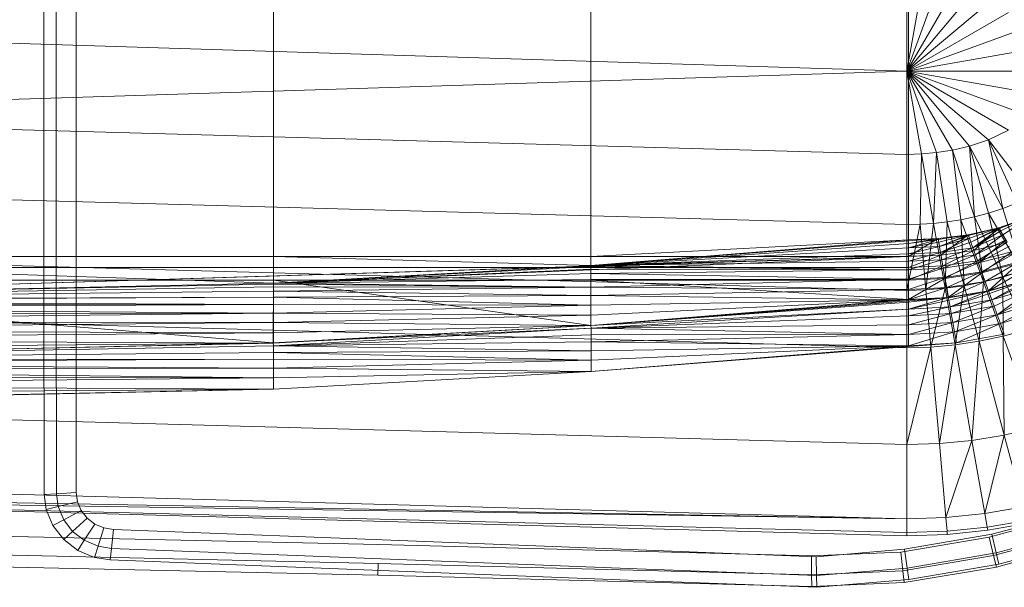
# Model space of a CAD drawing. Header units: metres. Extents: x 397.7 to 427.5, y 12.7 to 28.4.
# Tile 87 of 130: x 407.743 to 408.099, y 27.045 to 27.25. Entities that reach past the tile are written whole.
import ezdxf

# ---------------------------------------------------------------- set-up
doc = ezdxf.new("R2010")
doc.units = ezdxf.units.M
doc.layers.add('A-DETL-____-MBND', color=7, linetype='Continuous', lineweight=18)

# ---------------------------------------------------------------- blocks, each defined once
blk = doc.blocks.new('Family - Inodor P2-153136-05_ELEC_P2')
at = {"layer": 'A-DETL-____-MBND', "color": 253, "true_color": 0xaaaaaa}
for p, q in [((0.19876, 0.12377), (0.19876, 0.27623)), ((0.19876, 0.12377), (0.19876, 0.27623)), ((0.2032, 0.12377), (0.2032, 0.27623)), ((0.2032, 0.12377), (0.2032, 0.27623)), ((0.2104, 0.27622), (0.2104, 0.12377)), ((0.2104, 0.27622), (0.2104, 0.12377)), ((0.2104, 0.27622), (0.2104, 0.12377)), ((0.2104, 0.12377), (0.2104, 0.27622)), ((0.28176, 0.13288), (0.28176, 0.26697)), ((0.28176, 0.13288), (0.28176, 0.26697)), ((0.28176, 0.26697), (0.28176, 0.13288)), ((0.28176, 0.13288), (0.28176, 0.26697)), ((0.39665, 0.13288), (0.39665, 0.26697)), ((0.39665, 0.13288), (0.39665, 0.26697)), ((0.39665, 0.26697), (0.39665, 0.13288)), ((0.39665, 0.26697), (0.39665, 0.13288)), ((0.51154, 0.26697), (0.51154, 0.13288)), ((0.51154, 0.13288), (0.51154, 0.26697)), ((0.5116, 0.13894), (0.5116, 0.2609)), ((0.5116, 0.13894), (0.5116, 0.2609)), ((0.51095, 0.19991), (0.51095, 0.22997)), ((0.51623, 0.22982), (0.51095, 0.19991)), ((0.52166, 0.22933), (0.51095, 0.19991)), ((0.52742, 0.22843), (0.51095, 0.19991)), ((0.53366, 0.22697), (0.51095, 0.19991)), ((0.54048, 0.22469), (0.51095, 0.19991)), ((0.54779, 0.22118), (0.51095, 0.19991)), ((0.51095, 0.19991), (0.00127, 0.2159)), ((0.55503, 0.21596), (0.51095, 0.19991)), ((0.5608, 0.2087), (0.51095, 0.19991)), ((0.51095, 0.19991), (0.00127, 0.18393)), ((0.56308, 0.19991), (0.51095, 0.19991)), ((0.5608, 0.19112), (0.51095, 0.19991)), ((0.55503, 0.18387), (0.51095, 0.19991)), ((0.51095, 0.19991), (0.51095, 0.16986)), ((0.54779, 0.17865), (0.51095, 0.19991)), ((0.54048, 0.17514), (0.51095, 0.19991)), ((0.53366, 0.17286), (0.51095, 0.19991)), ((0.52742, 0.17139), (0.51095, 0.19991)), ((0.52166, 0.1705), (0.51095, 0.19991)), ((0.51623, 0.17001), (0.51095, 0.19991)), ((0.51095, 0.16986), (0.00127, 0.18393)), ((0.54779, 0.17865), (0.54048, 0.17514)), ((0.54048, 0.17514), (0.53366, 0.17286)), ((0.55607, 0.1548), (0.54048, 0.17514)), ((0.54048, 0.17514), (0.54568, 0.15031)), ((0.55086, 0.15235), (0.54048, 0.17514)), ((0.52742, 0.17139), (0.52166, 0.1705)), ((0.53366, 0.17286), (0.52742, 0.17139)), ((0.53549, 0.14729), (0.52742, 0.17139)), ((0.52742, 0.17139), (0.53049, 0.14623)), ((0.54568, 0.15031), (0.53366, 0.17286)), ((0.53366, 0.17286), (0.53549, 0.14729)), ((0.54056, 0.14864), (0.53366, 0.17286)), ((0.51623, 0.17001), (0.51095, 0.16986)), ((0.51095, 0.16986), (0.51095, 0.14444)), ((0.51623, 0.17001), (0.5158, 0.14455)), ((0.52166, 0.1705), (0.51623, 0.17001)), ((0.52066, 0.14488), (0.51623, 0.17001)), ((0.52166, 0.1705), (0.52066, 0.14488)), ((0.52555, 0.14543), (0.52166, 0.1705)), ((0.51095, 0.14444), (0.00127, 0.15852)), ((0.54568, 0.15031), (0.54056, 0.14864)), ((0.55086, 0.15235), (0.54568, 0.15031)), ((0.54568, 0.15031), (0.55265, 0.12769)), ((0.53049, 0.14623), (0.52555, 0.14543)), ((0.53549, 0.14729), (0.53049, 0.14623)), ((0.53869, 0.1237), (0.53049, 0.14623)), ((0.53049, 0.14623), (0.53173, 0.12235)), ((0.54056, 0.14864), (0.53549, 0.14729)), ((0.54567, 0.12547), (0.53549, 0.14729)), ((0.53549, 0.14729), (0.53869, 0.1237)), ((0.55265, 0.12769), (0.54056, 0.14864)), ((0.54056, 0.14864), (0.54567, 0.12547)), ((0.54428, 0.14332), (0.55567, 0.14741)), ((0.54428, 0.14332), (0.55567, 0.14741)), ((0.55567, 0.14741), (0.54428, 0.14332)), ((0.54428, 0.14332), (0.55567, 0.14741)), ((0.54444, 0.14305), (0.55567, 0.14741)), ((0.54444, 0.14305), (0.55567, 0.14741)), ((0.54493, 0.1422), (0.55567, 0.14741)), ((0.54493, 0.1422), (0.55567, 0.14741)), ((0.54573, 0.14081), (0.55567, 0.14741)), ((0.54573, 0.14081), (0.55567, 0.14741)), ((0.5158, 0.14455), (0.51095, 0.14444)), ((0.5158, 0.14455), (0.51095, 0.12067)), ((0.51095, 0.12067), (0.51095, 0.14444)), ((0.52066, 0.14488), (0.5158, 0.14455)), ((0.51787, 0.12085), (0.5158, 0.14455)), ((0.52066, 0.14488), (0.51787, 0.12085)), ((0.52555, 0.14543), (0.52066, 0.14488)), ((0.52479, 0.12141), (0.52066, 0.14488)), ((0.52555, 0.14543), (0.52479, 0.12141)), ((0.53173, 0.12235), (0.52555, 0.14543)), ((0.53313, 0.14076), (0.54428, 0.14332)), ((0.53313, 0.14076), (0.54428, 0.14332)), ((0.53313, 0.14076), (0.54428, 0.14332)), ((0.53313, 0.14076), (0.54428, 0.14332)), ((0.53324, 0.14047), (0.54428, 0.14332)), ((0.53324, 0.14047), (0.54428, 0.14332)), ((0.53358, 0.13955), (0.54428, 0.14332)), ((0.53358, 0.13955), (0.54428, 0.14332)), ((0.53412, 0.13804), (0.54428, 0.14332)), ((0.53412, 0.13804), (0.54428, 0.14332)), ((0.54444, 0.14305), (0.53412, 0.13804)), ((0.53412, 0.13804), (0.54444, 0.14305)), ((0.53487, 0.136), (0.54444, 0.14305)), ((0.53487, 0.136), (0.54444, 0.14305)), ((0.53515, 0.13505), (0.54428, 0.14332)), ((0.53515, 0.13505), (0.54428, 0.14332)), ((0.54726, 0.13804), (0.54428, 0.14332)), ((0.54726, 0.13804), (0.54428, 0.14332)), ((0.54444, 0.14305), (0.54428, 0.14332)), ((0.54444, 0.14305), (0.54428, 0.14332)), ((0.54493, 0.1422), (0.54444, 0.14305)), ((0.54493, 0.1422), (0.54444, 0.14305)), ((0.39665, 0.13288), (0.5116, 0.13894)), ((0.39665, 0.13288), (0.5116, 0.13894)), ((0.5116, 0.13894), (0.39665, 0.1296)), ((0.39665, 0.13288), (0.5116, 0.13894)), ((0.39665, 0.13288), (0.5116, 0.13894)), ((0.39665, 0.1296), (0.5116, 0.13894)), ((0.39665, 0.1296), (0.5116, 0.13894)), ((0.51154, 0.13288), (0.52228, 0.13938)), ((0.51154, 0.13288), (0.52228, 0.13938)), ((0.5116, 0.13894), (0.51154, 0.13288)), ((0.51154, 0.13288), (0.5116, 0.13894)), ((0.51154, 0.13288), (0.5116, 0.13894)), ((0.5116, 0.13894), (0.52228, 0.13938)), ((0.5116, 0.13894), (0.52228, 0.13938)), ((0.5116, 0.13894), (0.52228, 0.13938)), ((0.5116, 0.13765), (0.52228, 0.13938)), ((0.5116, 0.13863), (0.52228, 0.13938)), ((0.5116, 0.13894), (0.52228, 0.13938)), ((0.5116, 0.13765), (0.52228, 0.13938)), ((0.5116, 0.13863), (0.52228, 0.13938)), ((0.52233, 0.13907), (0.5116, 0.13765)), ((0.5116, 0.13605), (0.52233, 0.13907)), ((0.5116, 0.13605), (0.52233, 0.13907)), ((0.5116, 0.13765), (0.52233, 0.13907)), ((0.5116, 0.13863), (0.5116, 0.13894)), ((0.5116, 0.13863), (0.5116, 0.13894)), ((0.52228, 0.13938), (0.53313, 0.14076)), ((0.52228, 0.13938), (0.53313, 0.14076)), ((0.53313, 0.14076), (0.52228, 0.13938)), ((0.52228, 0.13938), (0.53313, 0.14076)), ((0.52327, 0.1334), (0.52228, 0.13938)), ((0.52327, 0.1334), (0.52228, 0.13938)), ((0.52233, 0.13907), (0.52228, 0.13938)), ((0.52233, 0.13907), (0.52228, 0.13938)), ((0.52233, 0.13907), (0.53313, 0.14076)), ((0.52233, 0.13907), (0.53313, 0.14076)), ((0.5225, 0.13811), (0.52233, 0.13907)), ((0.5225, 0.13811), (0.52233, 0.13907)), ((0.5225, 0.13811), (0.53313, 0.14076)), ((0.5225, 0.13811), (0.53313, 0.14076)), ((0.52278, 0.13653), (0.53313, 0.14076)), ((0.52278, 0.13653), (0.53313, 0.14076)), ((0.53324, 0.14047), (0.52278, 0.13653)), ((0.52278, 0.13653), (0.53324, 0.14047)), ((0.53358, 0.13955), (0.52278, 0.13653)), ((0.52278, 0.13653), (0.53358, 0.13955)), ((0.52316, 0.13439), (0.53358, 0.13955)), ((0.52316, 0.13439), (0.53358, 0.13955)), ((0.52327, 0.1334), (0.53313, 0.14076)), ((0.52327, 0.1334), (0.53313, 0.14076)), ((0.53515, 0.13505), (0.53313, 0.14076)), ((0.53515, 0.13505), (0.53313, 0.14076)), ((0.53324, 0.14047), (0.53313, 0.14076)), ((0.53324, 0.14047), (0.53313, 0.14076)), ((0.53358, 0.13955), (0.53324, 0.14047)), ((0.53358, 0.13955), (0.53324, 0.14047)), ((0.53412, 0.13804), (0.53358, 0.13955)), ((0.53412, 0.13804), (0.53358, 0.13955)), ((0.54493, 0.1422), (0.53487, 0.136)), ((0.53487, 0.136), (0.54493, 0.1422)), ((0.54573, 0.14081), (0.53487, 0.136)), ((0.53487, 0.136), (0.54573, 0.14081)), ((0.53578, 0.13349), (0.54573, 0.14081)), ((0.53578, 0.13349), (0.54573, 0.14081)), ((0.54573, 0.14081), (0.54493, 0.1422)), ((0.54573, 0.14081), (0.54493, 0.1422)), ((0.54681, 0.13893), (0.54573, 0.14081)), ((0.54681, 0.13893), (0.54573, 0.14081)), ((0.5116, 0.13863), (0.39665, 0.1296)), ((0.39665, 0.1296), (0.5116, 0.13863)), ((0.5116, 0.13765), (0.39665, 0.1296)), ((0.39665, 0.1296), (0.5116, 0.13765)), ((0.5116, 0.13605), (0.39665, 0.1296)), ((0.39665, 0.1296), (0.5116, 0.13605)), ((0.5116, 0.13765), (0.5116, 0.13863)), ((0.5116, 0.13765), (0.5116, 0.13863)), ((0.5225, 0.13811), (0.5116, 0.13605)), ((0.5116, 0.13605), (0.5225, 0.13811)), ((0.5116, 0.13605), (0.5116, 0.13765)), ((0.5116, 0.13605), (0.5116, 0.13765)), ((0.52278, 0.13653), (0.5116, 0.13605)), ((0.5116, 0.13388), (0.52278, 0.13653)), ((0.5116, 0.13605), (0.52278, 0.13653)), ((0.5116, 0.13388), (0.52278, 0.13653)), ((0.5116, 0.13388), (0.5116, 0.13605)), ((0.5116, 0.13388), (0.5116, 0.13605)), ((0.52278, 0.13653), (0.5225, 0.13811)), ((0.52278, 0.13653), (0.5225, 0.13811)), ((0.52316, 0.13439), (0.52278, 0.13653)), ((0.52316, 0.13439), (0.52278, 0.13653)), ((0.53412, 0.13804), (0.52316, 0.13439)), ((0.52316, 0.13439), (0.53412, 0.13804)), ((0.53487, 0.136), (0.52316, 0.13439)), ((0.52316, 0.13439), (0.53487, 0.136)), ((0.52362, 0.13176), (0.53487, 0.136)), ((0.52362, 0.13176), (0.53487, 0.136)), ((0.53487, 0.136), (0.53412, 0.13804)), ((0.53487, 0.136), (0.53412, 0.13804)), ((0.53578, 0.13349), (0.53487, 0.136)), ((0.53578, 0.13349), (0.53487, 0.136)), ((0.54726, 0.13804), (0.53515, 0.13505)), ((0.53515, 0.13505), (0.54726, 0.13804)), ((0.53515, 0.13505), (0.54726, 0.13804)), ((0.54681, 0.13893), (0.53578, 0.13349)), ((0.53578, 0.13349), (0.54681, 0.13893)), ((0.53648, 0.13139), (0.54726, 0.13804)), ((0.53648, 0.13139), (0.54726, 0.13804)), ((0.53684, 0.13057), (0.54681, 0.13893)), ((0.53684, 0.13057), (0.54681, 0.13893)), ((0.54815, 0.13662), (0.53684, 0.13057)), ((0.53684, 0.13057), (0.54815, 0.13662)), ((0.51095, 0.12067), (0.00127, 0.13475)), ((0.52327, 0.1334), (0.00127, 0.11723)), ((0.28176, 0.13288), (0.00186, 0.13288)), ((0.28176, 0.13288), (0.00186, 0.13288)), ((0.28176, 0.12326), (0.00186, 0.13288)), ((0.28176, 0.12326), (0.00186, 0.13288)), ((0.00186, 0.13288), (0.28176, 0.13288)), ((0.28176, 0.13288), (0.00186, 0.13288)), ((0.00187, 0.11726), (0.52327, 0.1334)), ((0.00187, 0.11726), (0.52327, 0.1334)), ((0.00187, 0.11726), (0.51154, 0.13288)), ((0.00187, 0.11726), (0.51154, 0.13288)), ((0.39665, 0.13288), (0.28176, 0.13288)), ((0.28176, 0.13288), (0.28176, 0.12326)), ((0.39665, 0.1296), (0.28176, 0.13288)), ((0.39665, 0.13288), (0.28176, 0.13288)), ((0.39665, 0.1296), (0.28176, 0.13288)), ((0.28176, 0.12326), (0.28176, 0.13288)), ((0.28176, 0.12326), (0.51154, 0.13288)), ((0.28176, 0.12326), (0.51154, 0.13288)), ((0.28176, 0.13288), (0.39665, 0.13288)), ((0.28176, 0.13288), (0.28176, 0.12899)), ((0.39665, 0.13288), (0.28176, 0.13288)), ((0.28176, 0.12899), (0.28176, 0.13288)), ((0.5116, 0.13388), (0.39665, 0.1296)), ((0.39665, 0.1296), (0.5116, 0.13388)), ((0.51154, 0.13288), (0.39665, 0.13288)), ((0.39665, 0.1296), (0.39665, 0.13288)), ((0.51154, 0.13288), (0.39665, 0.13288)), ((0.51154, 0.13288), (0.39665, 0.1296)), ((0.51154, 0.13288), (0.39665, 0.13288)), ((0.39665, 0.1296), (0.51154, 0.13288)), ((0.51154, 0.13288), (0.39665, 0.13288)), ((0.39665, 0.13288), (0.39665, 0.12899)), ((0.51154, 0.13288), (0.39665, 0.13288)), ((0.39665, 0.12899), (0.39665, 0.13288)), ((0.52327, 0.1334), (0.51154, 0.13288)), ((0.51154, 0.13288), (0.52327, 0.1334)), ((0.51154, 0.13288), (0.52327, 0.1334)), ((0.51154, 0.12899), (0.52327, 0.1334)), ((0.51154, 0.13288), (0.52327, 0.1334)), ((0.51154, 0.12899), (0.52327, 0.1334)), ((0.51154, 0.12899), (0.51154, 0.13288)), ((0.51154, 0.13288), (0.51154, 0.12899)), ((0.52316, 0.13439), (0.5116, 0.13388)), ((0.5116, 0.1312), (0.52316, 0.13439)), ((0.5116, 0.13388), (0.52316, 0.13439)), ((0.5116, 0.1312), (0.52316, 0.13439)), ((0.5116, 0.1312), (0.5116, 0.13388)), ((0.5116, 0.1312), (0.5116, 0.13388)), ((0.52362, 0.13176), (0.52316, 0.13439)), ((0.52362, 0.13176), (0.52316, 0.13439)), ((0.53515, 0.13505), (0.52327, 0.1334)), ((0.52327, 0.1334), (0.53515, 0.13505)), ((0.52327, 0.1334), (0.53515, 0.13505)), ((0.52395, 0.12956), (0.52327, 0.1334)), ((0.52395, 0.12956), (0.52327, 0.1334)), ((0.53578, 0.13349), (0.52362, 0.13176)), ((0.52362, 0.13176), (0.53578, 0.13349)), ((0.52395, 0.12956), (0.53515, 0.13505)), ((0.52395, 0.12956), (0.53515, 0.13505)), ((0.52416, 0.1287), (0.53578, 0.13349)), ((0.52416, 0.1287), (0.53578, 0.13349)), ((0.53648, 0.13139), (0.53515, 0.13505)), ((0.53648, 0.13139), (0.53515, 0.13505)), ((0.53684, 0.13057), (0.53578, 0.13349)), ((0.53684, 0.13057), (0.53578, 0.13349)), ((0.54921, 0.13467), (0.53648, 0.13139)), ((0.53648, 0.13139), (0.54921, 0.13467)), ((0.5497, 0.13393), (0.53684, 0.13057)), ((0.53684, 0.13057), (0.5497, 0.13393)), ((0.53802, 0.12735), (0.5497, 0.13393)), ((0.53802, 0.12735), (0.5497, 0.13393)), ((0.53808, 0.127), (0.54921, 0.13467)), ((0.53808, 0.127), (0.54921, 0.13467)), ((0.00186, 0.12899), (0.28176, 0.12899)), ((0.28176, 0.12899), (0.00186, 0.12899)), ((0.39665, 0.1296), (0.28176, 0.12326)), ((0.28176, 0.12326), (0.39665, 0.1296)), ((0.28176, 0.12326), (0.39665, 0.1296)), ((0.28176, 0.12326), (0.39665, 0.1296)), ((0.39665, 0.12929), (0.28176, 0.12326)), ((0.28176, 0.12326), (0.39665, 0.12929)), ((0.28176, 0.12899), (0.39665, 0.12899)), ((0.28176, 0.12899), (0.28176, 0.12431)), ((0.39665, 0.12899), (0.28176, 0.12899)), ((0.28176, 0.12431), (0.28176, 0.12899)), ((0.39665, 0.12831), (0.28176, 0.12326)), ((0.28176, 0.12326), (0.39665, 0.12831)), ((0.5116, 0.1312), (0.39665, 0.1296)), ((0.39665, 0.1296), (0.5116, 0.1312)), ((0.5116, 0.1281), (0.39665, 0.1296)), ((0.5116, 0.1281), (0.39665, 0.1296)), ((0.39665, 0.12929), (0.39665, 0.1296)), ((0.39665, 0.12929), (0.39665, 0.1296)), ((0.5116, 0.1281), (0.39665, 0.12929)), ((0.5116, 0.1281), (0.39665, 0.12929)), ((0.39665, 0.12831), (0.39665, 0.12929)), ((0.39665, 0.12831), (0.39665, 0.12929)), ((0.39665, 0.12899), (0.51154, 0.12899)), ((0.39665, 0.12899), (0.39665, 0.12431)), ((0.51154, 0.12899), (0.39665, 0.12899)), ((0.39665, 0.12431), (0.39665, 0.12899)), ((0.5116, 0.1281), (0.39665, 0.12831)), ((0.5116, 0.1281), (0.39665, 0.12831)), ((0.39665, 0.12671), (0.39665, 0.12831)), ((0.39665, 0.12671), (0.39665, 0.12831)), ((0.52395, 0.12956), (0.51154, 0.12899)), ((0.51154, 0.12431), (0.52395, 0.12956)), ((0.51154, 0.12899), (0.52395, 0.12956)), ((0.51154, 0.12431), (0.52395, 0.12956)), ((0.51154, 0.12431), (0.51154, 0.12899)), ((0.51154, 0.12899), (0.51154, 0.12431)), ((0.52362, 0.13176), (0.5116, 0.1312)), ((0.5116, 0.1281), (0.52362, 0.13176)), ((0.5116, 0.1312), (0.52362, 0.13176)), ((0.5116, 0.1281), (0.52362, 0.13176)), ((0.5116, 0.1281), (0.5116, 0.1312)), ((0.5116, 0.1281), (0.5116, 0.1312)), ((0.52416, 0.1287), (0.5116, 0.1281)), ((0.5116, 0.12467), (0.52416, 0.1287)), ((0.5116, 0.1281), (0.52416, 0.1287)), ((0.5116, 0.12467), (0.52416, 0.1287)), ((0.52416, 0.1287), (0.52362, 0.13176)), ((0.52416, 0.1287), (0.52362, 0.13176)), ((0.53648, 0.13139), (0.52395, 0.12956)), ((0.52395, 0.12956), (0.53648, 0.13139)), ((0.52476, 0.12496), (0.52395, 0.12956)), ((0.52476, 0.12496), (0.52395, 0.12956)), ((0.53684, 0.13057), (0.52416, 0.1287)), ((0.52416, 0.1287), (0.53684, 0.13057)), ((0.52475, 0.12532), (0.52416, 0.1287)), ((0.52475, 0.12532), (0.52416, 0.1287)), ((0.52475, 0.12532), (0.53684, 0.13057)), ((0.52475, 0.12532), (0.53684, 0.13057)), ((0.52476, 0.12496), (0.53648, 0.13139)), ((0.52476, 0.12496), (0.53648, 0.13139)), ((0.53808, 0.127), (0.53648, 0.13139)), ((0.53808, 0.127), (0.53648, 0.13139)), ((0.53802, 0.12735), (0.53684, 0.13057)), ((0.53802, 0.12735), (0.53684, 0.13057)), ((0.55142, 0.13096), (0.53802, 0.12735)), ((0.53802, 0.12735), (0.55142, 0.13096)), ((0.55155, 0.13062), (0.53808, 0.127)), ((0.53808, 0.127), (0.55155, 0.13062)), ((0.53927, 0.12391), (0.55142, 0.13096)), ((0.53927, 0.12391), (0.55142, 0.13096)), ((0.54047, 0.12044), (0.55155, 0.13062)), ((0.54047, 0.12044), (0.55155, 0.13062)), ((0.39665, 0.12671), (0.28176, 0.12326)), ((0.28176, 0.12326), (0.39665, 0.12671)), ((0.5116, 0.1281), (0.39665, 0.12671)), ((0.39665, 0.12671), (0.5116, 0.1281)), ((0.5116, 0.12467), (0.39665, 0.12671)), ((0.5116, 0.12467), (0.39665, 0.12671)), ((0.39665, 0.12454), (0.39665, 0.12671)), ((0.39665, 0.12454), (0.39665, 0.12671)), ((0.52476, 0.12496), (0.51154, 0.12431)), ((0.51154, 0.11733), (0.52476, 0.12496)), ((0.51154, 0.12431), (0.52476, 0.12496)), ((0.51154, 0.11733), (0.52476, 0.12496)), ((0.5116, 0.12467), (0.5116, 0.1281)), ((0.5116, 0.12467), (0.5116, 0.1281)), ((0.52475, 0.12532), (0.5116, 0.12467)), ((0.5116, 0.12101), (0.52475, 0.12532)), ((0.5116, 0.12467), (0.52475, 0.12532)), ((0.5116, 0.12101), (0.52475, 0.12532)), ((0.53802, 0.12735), (0.52475, 0.12532)), ((0.52475, 0.12532), (0.53802, 0.12735)), ((0.52539, 0.12172), (0.52475, 0.12532)), ((0.52539, 0.12172), (0.52475, 0.12532)), ((0.53808, 0.127), (0.52476, 0.12496)), ((0.52476, 0.12496), (0.53808, 0.127)), ((0.52597, 0.11809), (0.52476, 0.12496)), ((0.52597, 0.11809), (0.52476, 0.12496)), ((0.52539, 0.12172), (0.53802, 0.12735)), ((0.52539, 0.12172), (0.53802, 0.12735)), ((0.52597, 0.11809), (0.53808, 0.127)), ((0.52597, 0.11809), (0.53808, 0.127)), ((0.53927, 0.12391), (0.53802, 0.12735)), ((0.53927, 0.12391), (0.53802, 0.12735)), ((0.54047, 0.12044), (0.53808, 0.127)), ((0.54047, 0.12044), (0.53808, 0.127)), ((0.54567, 0.12547), (0.53869, 0.1237)), ((0.55325, 0.12779), (0.53927, 0.12391)), ((0.53927, 0.12391), (0.55325, 0.12779)), ((0.54056, 0.12037), (0.55325, 0.12779)), ((0.54056, 0.12037), (0.55325, 0.12779)), ((0.55265, 0.12769), (0.54567, 0.12547)), ((0.55451, 0.1065), (0.54567, 0.12547)), ((0.54567, 0.12547), (0.54583, 0.10408)), ((0.00186, 0.12431), (0.28176, 0.12431)), ((0.28176, 0.12431), (0.00186, 0.12431)), ((0.28175, 0.10165), (0.00186, 0.12431)), ((0.28175, 0.10165), (0.00186, 0.12431)), ((0.28176, 0.12326), (0.00187, 0.11726)), ((0.00187, 0.11726), (0.28176, 0.12326)), ((0.00187, 0.11726), (0.28176, 0.12326)), ((0.00187, 0.11726), (0.28176, 0.12326)), ((0.28176, 0.12295), (0.00187, 0.11726)), ((0.00187, 0.11726), (0.28176, 0.12295)), ((0.28176, 0.12197), (0.00187, 0.11726)), ((0.00187, 0.11726), (0.28176, 0.12197)), ((0.1988, 0.04683), (0.19876, 0.12377)), ((0.1988, 0.04683), (0.19876, 0.12377)), ((0.20325, 0.0471), (0.2032, 0.12377)), ((0.20325, 0.0471), (0.2032, 0.12377)), ((0.2104, 0.12377), (0.21044, 0.04754)), ((0.2104, 0.12377), (0.21044, 0.04754)), ((0.2104, 0.12377), (0.21044, 0.04754)), ((0.21044, 0.04754), (0.2104, 0.12377)), ((0.28176, 0.12431), (0.28175, 0.10165)), ((0.28175, 0.10165), (0.28176, 0.12431)), ((0.39665, 0.12454), (0.28176, 0.12326)), ((0.28176, 0.12326), (0.39665, 0.12454)), ((0.28176, 0.12431), (0.39665, 0.12431)), ((0.39665, 0.12431), (0.28176, 0.12431)), ((0.39665, 0.10799), (0.28176, 0.12431)), ((0.39665, 0.10799), (0.28176, 0.12431)), ((0.39665, 0.12186), (0.28176, 0.12326)), ((0.39665, 0.12186), (0.28176, 0.12326)), ((0.28176, 0.12295), (0.28176, 0.12326)), ((0.28176, 0.12295), (0.28176, 0.12326)), ((0.39665, 0.12186), (0.28176, 0.12295)), ((0.39665, 0.12186), (0.28176, 0.12295)), ((0.28176, 0.12197), (0.28176, 0.12295)), ((0.28176, 0.12197), (0.28176, 0.12295)), ((0.39665, 0.12186), (0.28176, 0.12197)), ((0.39665, 0.12186), (0.28176, 0.12197)), ((0.28176, 0.12037), (0.28176, 0.12197)), ((0.28176, 0.12037), (0.28176, 0.12197)), ((0.39665, 0.12186), (0.28176, 0.12037)), ((0.28176, 0.12037), (0.39665, 0.12186)), ((0.5116, 0.12467), (0.39665, 0.12454)), ((0.39665, 0.12186), (0.5116, 0.12467)), ((0.39665, 0.12454), (0.5116, 0.12467)), ((0.39665, 0.12186), (0.5116, 0.12467)), ((0.39665, 0.12186), (0.39665, 0.12454)), ((0.39665, 0.12186), (0.39665, 0.12454)), ((0.39665, 0.12431), (0.51154, 0.12431)), ((0.39665, 0.12431), (0.39665, 0.10799)), ((0.51154, 0.12431), (0.39665, 0.12431)), ((0.51154, 0.11733), (0.39665, 0.12431)), ((0.51154, 0.11733), (0.39665, 0.12431)), ((0.39665, 0.10799), (0.39665, 0.12431)), ((0.5116, 0.12101), (0.39665, 0.12186)), ((0.5116, 0.12101), (0.39665, 0.12186)), ((0.39665, 0.11876), (0.39665, 0.12186)), ((0.39665, 0.11876), (0.39665, 0.12186)), ((0.51154, 0.11733), (0.51154, 0.12431)), ((0.51154, 0.12431), (0.51154, 0.11733)), ((0.5116, 0.12101), (0.5116, 0.12467)), ((0.5116, 0.12101), (0.5116, 0.12467)), ((0.52539, 0.12172), (0.5116, 0.12101)), ((0.5116, 0.11724), (0.52539, 0.12172)), ((0.5116, 0.12101), (0.52539, 0.12172)), ((0.5116, 0.11724), (0.52539, 0.12172)), ((0.52479, 0.12141), (0.51787, 0.12085)), ((0.52479, 0.12141), (0.51968, 0.10017)), ((0.53173, 0.12235), (0.52479, 0.12141)), ((0.5284, 0.10094), (0.52479, 0.12141)), ((0.53927, 0.12391), (0.52539, 0.12172)), ((0.52539, 0.12172), (0.53927, 0.12391)), ((0.52605, 0.11801), (0.52539, 0.12172)), ((0.52605, 0.11801), (0.52539, 0.12172)), ((0.52605, 0.11801), (0.53927, 0.12391)), ((0.52605, 0.11801), (0.53927, 0.12391)), ((0.53173, 0.12235), (0.5284, 0.10094)), ((0.53869, 0.1237), (0.53173, 0.12235)), ((0.53712, 0.10224), (0.53173, 0.12235)), ((0.53869, 0.1237), (0.53712, 0.10224)), ((0.54583, 0.10408), (0.53869, 0.1237)), ((0.54056, 0.12037), (0.53927, 0.12391)), ((0.54056, 0.12037), (0.53927, 0.12391)), ((0.55504, 0.12458), (0.54047, 0.12044)), ((0.54047, 0.12044), (0.55504, 0.12458)), ((0.55513, 0.12452), (0.54056, 0.12037)), ((0.54086, 0.11952), (0.55504, 0.12458)), ((0.54086, 0.11952), (0.55504, 0.12458)), ((0.5417, 0.11721), (0.55504, 0.12458)), ((0.5417, 0.11721), (0.55504, 0.12458)), ((0.55558, 0.12374), (0.5417, 0.11721)), ((0.5417, 0.11721), (0.55558, 0.12374)), ((0.55681, 0.12161), (0.5417, 0.11721)), ((0.5417, 0.11721), (0.55681, 0.12161)), ((0.54253, 0.11492), (0.55681, 0.12161)), ((0.54253, 0.11492), (0.55681, 0.12161)), ((0.54366, 0.11184), (0.55681, 0.12161)), ((0.54366, 0.11184), (0.55681, 0.12161)), ((0.28176, 0.12037), (0.00187, 0.11726)), ((0.00187, 0.11726), (0.28176, 0.12037)), ((0.28176, 0.11819), (0.00187, 0.11726)), ((0.00187, 0.11694), (0.28176, 0.11819)), ((0.00187, 0.11726), (0.28176, 0.11819)), ((0.00187, 0.11694), (0.28176, 0.11819)), ((0.39665, 0.11876), (0.28176, 0.12037)), ((0.39665, 0.11876), (0.28176, 0.12037)), ((0.28176, 0.11819), (0.28176, 0.12037)), ((0.28176, 0.11819), (0.28176, 0.12037)), ((0.39665, 0.11876), (0.28176, 0.11819)), ((0.28176, 0.11819), (0.39665, 0.11876)), ((0.39665, 0.11533), (0.28176, 0.11819)), ((0.28176, 0.11552), (0.28176, 0.11819)), ((0.39665, 0.11533), (0.28176, 0.11819)), ((0.28176, 0.11552), (0.28176, 0.11819)), ((0.5116, 0.12101), (0.39665, 0.11876)), ((0.39665, 0.11876), (0.5116, 0.12101)), ((0.5116, 0.11724), (0.39665, 0.11876)), ((0.39665, 0.11533), (0.39665, 0.11876)), ((0.5116, 0.11724), (0.39665, 0.11876)), ((0.39665, 0.11533), (0.39665, 0.11876)), ((0.39665, 0.1079), (0.52605, 0.11801)), ((0.51787, 0.12085), (0.51095, 0.12067)), ((0.51095, 0.09991), (0.51095, 0.12067)), ((0.52597, 0.11809), (0.51154, 0.11733)), ((0.51154, 0.11733), (0.52597, 0.11809)), ((0.5116, 0.11724), (0.5116, 0.12101)), ((0.5116, 0.11724), (0.5116, 0.12101)), ((0.5116, 0.11634), (0.52597, 0.11809)), ((0.5116, 0.11388), (0.52597, 0.11809)), ((0.5116, 0.11388), (0.52597, 0.11809)), ((0.5116, 0.11634), (0.52597, 0.11809)), ((0.52605, 0.11801), (0.5116, 0.11724)), ((0.5116, 0.11724), (0.52605, 0.11801)), ((0.51968, 0.10017), (0.51787, 0.12085)), ((0.54047, 0.12044), (0.52597, 0.11809)), ((0.52597, 0.11809), (0.54047, 0.12044)), ((0.5262, 0.11712), (0.52597, 0.11809)), ((0.5262, 0.11712), (0.52597, 0.11809)), ((0.54056, 0.12037), (0.52605, 0.11801)), ((0.5262, 0.11712), (0.54047, 0.12044)), ((0.5262, 0.11712), (0.54047, 0.12044)), ((0.52662, 0.1147), (0.54047, 0.12044)), ((0.52662, 0.1147), (0.54047, 0.12044)), ((0.54086, 0.11952), (0.52662, 0.1147)), ((0.52662, 0.1147), (0.54086, 0.11952)), ((0.54086, 0.11952), (0.54047, 0.12044)), ((0.54086, 0.11952), (0.54047, 0.12044)), ((0.5417, 0.11721), (0.54086, 0.11952)), ((0.5417, 0.11721), (0.54086, 0.11952)), ((0.55803, 0.1195), (0.54366, 0.11184)), ((0.54366, 0.11184), (0.55803, 0.1195)), ((0.28176, 0.11552), (0.00187, 0.11694)), ((0.28176, 0.11552), (0.00187, 0.11694)), ((0.28176, 0.11552), (0.00187, 0.11596)), ((0.28176, 0.11552), (0.00187, 0.11596)), ((0.28176, 0.11552), (0.00187, 0.11436)), ((0.00187, 0.11436), (0.28176, 0.11552)), ((0.28176, 0.11242), (0.00187, 0.11436)), ((0.28176, 0.11242), (0.00187, 0.11436)), ((0.39665, 0.11533), (0.28176, 0.11552)), ((0.39665, 0.11533), (0.28176, 0.11552)), ((0.28176, 0.11242), (0.28176, 0.11552)), ((0.28176, 0.11242), (0.28176, 0.11552)), ((0.39665, 0.11533), (0.28176, 0.11242)), ((0.28176, 0.11242), (0.39665, 0.11533)), ((0.51154, 0.11733), (0.39665, 0.10799)), ((0.39665, 0.10799), (0.51154, 0.11733)), ((0.5116, 0.11724), (0.39665, 0.11533)), ((0.39665, 0.1079), (0.5116, 0.11724)), ((0.39665, 0.11167), (0.5116, 0.11724)), ((0.39665, 0.11533), (0.5116, 0.11724)), ((0.39665, 0.1079), (0.5116, 0.11724)), ((0.39665, 0.11167), (0.5116, 0.11724)), ((0.5116, 0.11634), (0.39665, 0.10799)), ((0.39665, 0.10799), (0.5116, 0.11634)), ((0.39665, 0.11167), (0.39665, 0.11533)), ((0.39665, 0.11167), (0.39665, 0.11533)), ((0.5116, 0.11634), (0.51154, 0.11733)), ((0.5116, 0.11634), (0.51154, 0.11733)), ((0.5262, 0.11712), (0.5116, 0.11388)), ((0.5116, 0.11388), (0.5262, 0.11712)), ((0.5116, 0.11388), (0.5116, 0.11634)), ((0.5116, 0.11388), (0.5116, 0.11634)), ((0.52662, 0.1147), (0.5116, 0.11388)), ((0.5116, 0.11145), (0.52662, 0.1147)), ((0.5116, 0.11388), (0.52662, 0.1147)), ((0.5116, 0.11145), (0.52662, 0.1147)), ((0.52662, 0.1147), (0.5262, 0.11712)), ((0.52662, 0.1147), (0.5262, 0.11712)), ((0.5417, 0.11721), (0.52662, 0.1147)), ((0.52662, 0.1147), (0.5417, 0.11721)), ((0.52705, 0.1123), (0.52662, 0.1147)), ((0.52705, 0.1123), (0.52662, 0.1147)), ((0.52705, 0.1123), (0.5417, 0.11721)), ((0.52705, 0.1123), (0.5417, 0.11721)), ((0.54253, 0.11492), (0.52705, 0.1123)), ((0.52705, 0.1123), (0.54253, 0.11492)), ((0.52762, 0.10907), (0.54253, 0.11492)), ((0.52762, 0.10907), (0.54253, 0.11492)), ((0.54253, 0.11492), (0.5417, 0.11721)), ((0.54253, 0.11492), (0.5417, 0.11721)), ((0.54366, 0.11184), (0.54253, 0.11492)), ((0.54366, 0.11184), (0.54253, 0.11492)), ((0.55967, 0.11666), (0.54366, 0.11184)), ((0.54366, 0.11184), (0.55967, 0.11666)), ((0.54482, 0.10863), (0.55967, 0.11666)), ((0.54482, 0.10863), (0.55967, 0.11666)), ((0.51095, 0.09991), (0.00127, 0.11399)), ((0.28176, 0.11242), (0.00187, 0.11219)), ((0.00187, 0.10951), (0.28176, 0.11242)), ((0.00187, 0.11219), (0.28176, 0.11242)), ((0.00187, 0.10951), (0.28176, 0.11242)), ((0.39665, 0.11167), (0.28176, 0.11242)), ((0.39665, 0.11167), (0.28176, 0.11242)), ((0.28176, 0.10898), (0.28176, 0.11242)), ((0.28176, 0.10898), (0.28176, 0.11242)), ((0.39665, 0.11167), (0.28176, 0.10898)), ((0.28176, 0.10898), (0.39665, 0.11167)), ((0.5116, 0.11388), (0.39665, 0.10799)), ((0.39665, 0.10799), (0.5116, 0.11388)), ((0.39665, 0.1079), (0.39665, 0.11167)), ((0.39665, 0.1079), (0.39665, 0.11167)), ((0.3967, 0.10699), (0.5116, 0.11388)), ((0.3967, 0.10699), (0.5116, 0.11388)), ((0.5116, 0.11145), (0.3967, 0.10699)), ((0.3967, 0.10699), (0.5116, 0.11145)), ((0.5116, 0.11145), (0.5116, 0.11388)), ((0.5116, 0.11145), (0.5116, 0.11388)), ((0.52705, 0.1123), (0.5116, 0.11145)), ((0.5116, 0.10817), (0.52705, 0.1123)), ((0.5116, 0.11145), (0.52705, 0.1123)), ((0.5116, 0.10817), (0.52705, 0.1123)), ((0.5116, 0.10817), (0.5116, 0.11145)), ((0.5116, 0.10817), (0.5116, 0.11145)), ((0.52762, 0.10907), (0.52705, 0.1123)), ((0.52762, 0.10907), (0.52705, 0.1123)), ((0.54366, 0.11184), (0.52762, 0.10907)), ((0.52762, 0.10907), (0.54366, 0.11184)), ((0.52821, 0.1057), (0.54366, 0.11184)), ((0.52821, 0.1057), (0.54366, 0.11184)), ((0.54482, 0.10863), (0.54366, 0.11184)), ((0.54482, 0.10863), (0.54366, 0.11184)), ((0.56138, 0.1137), (0.54482, 0.10863)), ((0.54482, 0.10863), (0.56138, 0.1137)), ((0.28176, 0.10898), (0.00187, 0.10951)), ((0.28176, 0.10898), (0.00187, 0.10951)), ((0.28176, 0.10898), (0.00187, 0.10641)), ((0.00187, 0.10641), (0.28176, 0.10898)), ((0.39665, 0.10799), (0.28175, 0.10165)), ((0.28175, 0.10165), (0.39665, 0.10799)), ((0.3967, 0.10699), (0.28175, 0.10165)), ((0.28175, 0.10165), (0.3967, 0.10699)), ((0.39665, 0.1079), (0.28176, 0.10898)), ((0.39665, 0.1079), (0.28176, 0.10898)), ((0.28176, 0.10533), (0.28176, 0.10898)), ((0.28176, 0.10533), (0.28176, 0.10898)), ((0.39665, 0.1079), (0.28176, 0.10533)), ((0.28176, 0.10156), (0.39665, 0.1079)), ((0.28176, 0.10533), (0.39665, 0.1079)), ((0.28181, 0.10065), (0.3967, 0.10699)), ((0.28181, 0.10065), (0.3967, 0.10699)), ((0.3967, 0.10699), (0.39665, 0.10799)), ((0.3967, 0.10699), (0.39665, 0.10799)), ((0.5116, 0.10817), (0.3967, 0.10699)), ((0.3967, 0.10699), (0.5116, 0.10817)), ((0.5116, 0.10475), (0.3967, 0.10699)), ((0.5116, 0.10475), (0.3967, 0.10699)), ((0.3967, 0.10454), (0.3967, 0.10699)), ((0.3967, 0.10454), (0.3967, 0.10699)), ((0.52762, 0.10907), (0.5116, 0.10817)), ((0.5116, 0.10475), (0.52762, 0.10907)), ((0.5116, 0.10817), (0.52762, 0.10907)), ((0.5116, 0.10475), (0.52762, 0.10907)), ((0.5116, 0.10475), (0.5116, 0.10817)), ((0.5116, 0.10475), (0.5116, 0.10817)), ((0.52821, 0.1057), (0.52762, 0.10907)), ((0.52821, 0.1057), (0.52762, 0.10907)), ((0.54482, 0.10863), (0.52821, 0.1057)), ((0.52821, 0.1057), (0.54482, 0.10863)), ((0.52893, 0.10167), (0.54482, 0.10863)), ((0.52893, 0.10167), (0.54482, 0.10863)), ((0.54623, 0.10478), (0.54482, 0.10863)), ((0.54623, 0.10478), (0.54482, 0.10863)), ((0.28176, 0.10533), (0.00187, 0.10641)), ((0.28176, 0.10533), (0.00187, 0.10641)), ((0.28176, 0.10533), (0.00187, 0.10298)), ((0.00187, 0.10298), (0.28176, 0.10533)), ((0.28176, 0.10156), (0.28176, 0.10533)), ((0.28176, 0.10156), (0.28176, 0.10533)), ((0.3967, 0.10454), (0.28181, 0.10065)), ((0.28181, 0.10065), (0.3967, 0.10454)), ((0.5116, 0.10475), (0.3967, 0.10454)), ((0.3967, 0.1021), (0.5116, 0.10475)), ((0.3967, 0.10454), (0.5116, 0.10475)), ((0.3967, 0.1021), (0.5116, 0.10475)), ((0.3967, 0.1021), (0.3967, 0.10454)), ((0.3967, 0.1021), (0.3967, 0.10454)), ((0.52821, 0.1057), (0.5116, 0.10475)), ((0.5116, 0.10065), (0.52821, 0.1057)), ((0.5116, 0.10475), (0.52821, 0.1057)), ((0.5116, 0.10065), (0.52821, 0.1057)), ((0.5116, 0.10065), (0.5116, 0.10475)), ((0.5116, 0.10065), (0.5116, 0.10475)), ((0.52893, 0.10167), (0.52821, 0.1057)), ((0.52893, 0.10167), (0.52821, 0.1057)), ((0.54623, 0.10478), (0.52893, 0.10167)), ((0.54583, 0.10408), (0.53712, 0.10224)), ((0.55451, 0.1065), (0.54583, 0.10408)), ((0.55786, 0.07104), (0.54583, 0.10408)), ((0.54583, 0.10408), (0.54621, 0.06833)), ((0.28176, 0.10156), (0.00127, 0.09542)), ((0.28176, 0.10156), (0.00187, 0.10298)), ((0.28176, 0.10156), (0.00187, 0.10298)), ((0.28176, 0.10156), (0.00187, 0.09932)), ((0.00187, 0.09555), (0.28176, 0.10156)), ((0.00187, 0.09932), (0.28176, 0.10156)), ((0.00187, 0.09555), (0.28176, 0.10156)), ((0.28175, 0.10165), (0.00192, 0.09531)), ((0.00192, 0.09531), (0.28175, 0.10165)), ((0.28181, 0.10065), (0.00192, 0.09531)), ((0.00192, 0.09531), (0.28181, 0.10065)), ((0.28181, 0.10065), (0.28175, 0.10165)), ((0.28181, 0.10065), (0.28175, 0.10165)), ((0.3967, 0.1021), (0.28181, 0.10065)), ((0.28181, 0.10065), (0.3967, 0.1021)), ((0.3967, 0.09882), (0.28181, 0.10065)), ((0.3967, 0.09882), (0.28181, 0.10065)), ((0.28181, 0.0982), (0.28181, 0.10065)), ((0.28181, 0.0982), (0.28181, 0.10065)), ((0.5116, 0.10065), (0.3967, 0.1021)), ((0.5116, 0.10065), (0.3967, 0.1021)), ((0.3967, 0.09882), (0.3967, 0.1021)), ((0.3967, 0.09882), (0.3967, 0.1021)), ((0.5116, 0.10065), (0.3967, 0.09882)), ((0.3967, 0.0954), (0.5116, 0.10065)), ((0.3967, 0.09882), (0.5116, 0.10065)), ((0.3967, 0.0954), (0.5116, 0.10065)), ((0.39671, 0.09131), (0.52893, 0.10167)), ((0.39671, 0.09131), (0.5116, 0.10065)), ((0.39671, 0.09131), (0.5116, 0.10065)), ((0.51968, 0.10017), (0.51095, 0.09991)), ((0.51968, 0.10017), (0.51095, 0.06488)), ((0.51095, 0.06488), (0.51095, 0.09991)), ((0.52893, 0.10167), (0.5116, 0.10065)), ((0.5116, 0.10065), (0.52893, 0.10167)), ((0.5284, 0.10094), (0.51968, 0.10017)), ((0.52273, 0.06526), (0.51968, 0.10017)), ((0.5284, 0.10094), (0.52273, 0.06526)), ((0.53712, 0.10224), (0.5284, 0.10094)), ((0.53449, 0.06641), (0.5284, 0.10094)), ((0.53712, 0.10224), (0.53449, 0.06641)), ((0.54621, 0.06833), (0.53712, 0.10224)), ((0.28181, 0.0982), (0.00192, 0.09531)), ((0.00192, 0.09531), (0.28181, 0.0982)), ((0.3967, 0.09882), (0.28181, 0.0982)), ((0.28181, 0.0982), (0.3967, 0.09882)), ((0.3967, 0.0954), (0.28181, 0.0982)), ((0.3967, 0.0954), (0.28181, 0.0982)), ((0.28181, 0.09576), (0.28181, 0.0982)), ((0.28181, 0.09576), (0.28181, 0.0982)), ((0.3967, 0.0954), (0.3967, 0.09882)), ((0.3967, 0.0954), (0.3967, 0.09882)), ((0.28181, 0.09576), (0.00192, 0.09531)), ((0.00192, 0.09431), (0.28181, 0.09576)), ((0.00192, 0.09531), (0.28181, 0.09576)), ((0.00192, 0.09431), (0.28181, 0.09576)), ((0.28181, 0.09248), (0.00192, 0.09431)), ((0.28181, 0.09248), (0.00192, 0.09431)), ((0.3967, 0.0954), (0.28181, 0.09576)), ((0.3967, 0.0954), (0.28181, 0.09576)), ((0.28181, 0.09248), (0.28181, 0.09576)), ((0.28181, 0.09248), (0.28181, 0.09576)), ((0.3967, 0.0954), (0.28181, 0.09248)), ((0.28181, 0.09248), (0.3967, 0.0954)), ((0.39671, 0.09131), (0.3967, 0.0954)), ((0.39671, 0.09131), (0.3967, 0.0954)), ((0.28181, 0.09248), (0.00192, 0.09185)), ((0.00192, 0.09185), (0.28181, 0.09248)), ((0.28181, 0.08906), (0.00192, 0.09185)), ((0.28181, 0.08906), (0.00192, 0.09185)), ((0.28181, 0.08906), (0.00192, 0.08942)), ((0.28181, 0.08906), (0.00192, 0.08942)), ((0.28181, 0.08906), (0.00192, 0.08614)), ((0.00192, 0.08614), (0.28181, 0.08906)), ((0.39671, 0.09131), (0.28181, 0.09248)), ((0.28181, 0.08906), (0.28181, 0.09248)), ((0.39671, 0.09131), (0.28181, 0.09248)), ((0.28181, 0.08906), (0.28181, 0.09248)), ((0.39671, 0.09131), (0.28181, 0.08906)), ((0.28181, 0.08497), (0.39671, 0.09131)), ((0.28181, 0.08906), (0.39671, 0.09131)), ((0.28181, 0.08497), (0.28181, 0.08906)), ((0.28181, 0.08497), (0.28181, 0.08906)), ((0.28181, 0.08497), (0.00192, 0.08614)), ((0.28181, 0.08497), (0.00192, 0.08614)), ((0.28181, 0.08497), (0.00127, 0.07882)), ((0.28181, 0.08497), (0.00192, 0.08272)), ((0.00192, 0.07896), (0.28181, 0.08497)), ((0.00192, 0.08272), (0.28181, 0.08497)), ((0.00192, 0.07896), (0.28181, 0.08497)), ((0.51095, 0.06488), (0.00127, 0.07896)), ((0.54621, 0.06833), (0.53449, 0.06641)), ((0.54621, 0.06833), (0.53917, 0.03991)), ((0.55786, 0.07104), (0.54621, 0.06833)), ((0.55318, 0.04232), (0.54621, 0.06833)), ((0.52273, 0.06526), (0.51095, 0.06488)), ((0.51095, 0.03799), (0.51095, 0.06488)), ((0.53449, 0.06641), (0.52273, 0.06526)), ((0.52508, 0.03847), (0.52273, 0.06526)), ((0.53449, 0.06641), (0.52508, 0.03847)), ((0.53917, 0.03991), (0.53449, 0.06641)), ((0.51095, 0.03799), (0.00127, 0.05207)), ((0.51095, 0.03799), (0.00127, 0.04712)), ((0.20325, 0.0471), (0.1988, 0.04683)), ((0.1988, 0.04683), (0.20325, 0.0471)), ((0.19954, 0.04135), (0.1988, 0.04683)), ((0.19954, 0.04135), (0.1988, 0.04683)), ((0.21044, 0.04754), (0.20325, 0.0471)), ((0.20325, 0.0471), (0.21044, 0.04754)), ((0.20388, 0.04242), (0.20325, 0.0471)), ((0.20388, 0.04242), (0.20325, 0.0471)), ((0.21044, 0.04754), (0.2109, 0.04416)), ((0.21044, 0.04754), (0.2109, 0.04416)), ((0.21044, 0.04754), (0.2109, 0.04416)), ((0.2109, 0.04416), (0.21044, 0.04754)), ((0.51095, 0.03799), (0.00127, 0.04594)), ((0.51095, 0.03305), (0.00127, 0.04594)), ((0.51095, 0.03186), (0.00127, 0.04594)), ((0.2109, 0.04416), (0.20388, 0.04242)), ((0.20388, 0.04242), (0.2109, 0.04416)), ((0.2109, 0.04416), (0.21224, 0.041)), ((0.2109, 0.04416), (0.21224, 0.041)), ((0.2109, 0.04416), (0.21224, 0.041)), ((0.21224, 0.041), (0.2109, 0.04416)), ((0.20388, 0.04242), (0.19954, 0.04135)), ((0.19954, 0.04135), (0.20388, 0.04242)), ((0.20199, 0.03555), (0.19954, 0.04135)), ((0.20199, 0.03555), (0.19954, 0.04135)), ((0.20591, 0.03763), (0.20388, 0.04242)), ((0.20591, 0.03763), (0.20388, 0.04242)), ((0.21224, 0.041), (0.20591, 0.03763)), ((0.20591, 0.03763), (0.21224, 0.041)), ((0.21224, 0.041), (0.21437, 0.03826)), ((0.21224, 0.041), (0.21437, 0.03826)), ((0.21224, 0.041), (0.21437, 0.03826)), ((0.21437, 0.03826), (0.21224, 0.041)), ((0.53917, 0.03991), (0.52508, 0.03847)), ((0.55318, 0.04232), (0.53917, 0.03991)), ((0.54002, 0.03504), (0.53917, 0.03991)), ((0.54073, 0.03138), (0.57194, 0.03989)), ((0.54073, 0.03138), (0.57194, 0.03989)), ((0.54169, 0.03244), (0.57262, 0.04061)), ((0.54169, 0.03244), (0.57262, 0.04061)), ((0.54169, 0.03244), (0.57262, 0.04061)), ((0.57262, 0.04061), (0.54169, 0.03244)), ((0.00056, 0.03582), (0.31998, 0.0287)), ((0.00056, 0.03582), (0.31998, 0.0287)), ((0.20591, 0.03763), (0.20199, 0.03555)), ((0.20199, 0.03555), (0.20591, 0.03763)), ((0.20914, 0.03349), (0.20591, 0.03763)), ((0.20914, 0.03349), (0.20591, 0.03763)), ((0.21437, 0.03826), (0.20914, 0.03349)), ((0.20914, 0.03349), (0.21437, 0.03826)), ((0.21716, 0.03612), (0.21337, 0.03025)), ((0.21337, 0.03025), (0.21716, 0.03612)), ((0.21437, 0.03826), (0.21716, 0.03612)), ((0.21437, 0.03826), (0.21716, 0.03612)), ((0.21437, 0.03826), (0.21716, 0.03612)), ((0.21716, 0.03612), (0.21437, 0.03826)), ((0.21716, 0.03612), (0.22043, 0.03472)), ((0.21716, 0.03612), (0.22043, 0.03472)), ((0.21716, 0.03612), (0.22043, 0.03472)), ((0.22043, 0.03472), (0.21716, 0.03612)), ((0.52508, 0.03847), (0.51095, 0.03799)), ((0.51095, 0.03799), (0.51095, 0.03305)), ((0.52551, 0.03354), (0.52508, 0.03847)), ((0.55446, 0.03754), (0.54002, 0.03504)), ((0.55477, 0.03639), (0.54023, 0.03387)), ((0.2059, 0.03054), (0.20199, 0.03555)), ((0.2059, 0.03054), (0.20199, 0.03555)), ((0.20914, 0.03349), (0.2059, 0.03054)), ((0.2059, 0.03054), (0.20914, 0.03349)), ((0.21337, 0.03025), (0.20914, 0.03349)), ((0.21337, 0.03025), (0.20914, 0.03349)), ((0.22043, 0.03472), (0.21832, 0.02813)), ((0.21832, 0.02813), (0.22043, 0.03472)), ((0.22043, 0.03472), (0.22397, 0.03415)), ((0.22043, 0.03472), (0.22397, 0.03415)), ((0.22043, 0.03472), (0.22397, 0.03415)), ((0.22397, 0.03415), (0.22043, 0.03472)), ((0.22397, 0.03415), (0.22322, 0.02734)), ((0.22322, 0.02734), (0.22397, 0.03415)), ((0.22397, 0.03415), (0.28722, 0.03169)), ((0.22397, 0.03415), (0.28722, 0.03169)), ((0.22397, 0.03415), (0.28722, 0.03169)), ((0.28722, 0.03169), (0.22397, 0.03415)), ((0.51011, 0.027), (0.54169, 0.03244)), ((0.51011, 0.027), (0.54169, 0.03244)), ((0.51011, 0.027), (0.54169, 0.03244)), ((0.54169, 0.03244), (0.51011, 0.027)), ((0.52551, 0.03354), (0.51095, 0.03305)), ((0.51095, 0.03305), (0.51095, 0.03186)), ((0.52561, 0.03236), (0.51095, 0.03186)), ((0.54002, 0.03504), (0.52551, 0.03354)), ((0.52561, 0.03236), (0.52551, 0.03354)), ((0.54023, 0.03387), (0.52561, 0.03236)), ((0.54023, 0.03387), (0.54002, 0.03504)), ((0.54169, 0.03244), (0.5433, 0.02577)), ((0.5433, 0.02577), (0.54169, 0.03244)), ((0.54235, 0.02471), (0.57421, 0.0334)), ((0.54235, 0.02471), (0.57421, 0.0334)), ((0.57486, 0.0341), (0.5433, 0.02577)), ((0.57486, 0.0341), (0.5433, 0.02577)), ((0.00022, 0.02899), (0.31971, 0.02187)), ((0.00022, 0.02899), (0.31971, 0.02187)), ((0.21102, 0.02662), (0.2059, 0.03054)), ((0.21102, 0.02662), (0.2059, 0.03054)), ((0.21337, 0.03025), (0.21102, 0.02662)), ((0.21102, 0.02662), (0.21337, 0.03025)), ((0.21832, 0.02813), (0.21337, 0.03025)), ((0.21832, 0.02813), (0.21337, 0.03025)), ((0.28722, 0.03169), (0.41372, 0.02678)), ((0.28722, 0.03169), (0.41372, 0.02678)), ((0.28722, 0.03169), (0.41372, 0.02678)), ((0.41372, 0.02678), (0.28722, 0.03169)), ((0.31998, 0.0287), (0.47644, 0.02458)), ((0.31998, 0.0287), (0.47644, 0.02458)), ((0.50874, 0.02599), (0.54073, 0.03138)), ((0.50874, 0.02599), (0.54073, 0.03138)), ((0.54073, 0.03138), (0.54235, 0.02471)), ((0.54235, 0.02471), (0.54073, 0.03138)), ((0.54336, 0.02059), (0.57561, 0.02938)), ((0.54336, 0.02059), (0.57561, 0.02938)), ((0.57625, 0.03008), (0.5443, 0.02165)), ((0.57625, 0.03008), (0.5443, 0.02165)), ((0.21701, 0.02405), (0.21102, 0.02662)), ((0.21701, 0.02405), (0.21102, 0.02662)), ((0.21832, 0.02813), (0.21701, 0.02405)), ((0.21701, 0.02405), (0.21832, 0.02813)), ((0.22322, 0.02734), (0.21832, 0.02813)), ((0.22322, 0.02734), (0.21832, 0.02813)), ((0.22322, 0.02734), (0.22275, 0.02313)), ((0.22275, 0.02313), (0.22322, 0.02734)), ((0.28693, 0.02486), (0.22322, 0.02734)), ((0.28693, 0.02486), (0.22322, 0.02734)), ((0.41372, 0.02678), (0.47814, 0.02433)), ((0.41372, 0.02678), (0.47814, 0.02433)), ((0.41372, 0.02678), (0.47814, 0.02433)), ((0.47814, 0.02433), (0.41372, 0.02678)), ((0.47644, 0.02458), (0.50874, 0.02599)), ((0.47644, 0.02458), (0.50874, 0.02599)), ((0.47814, 0.02433), (0.51011, 0.027)), ((0.47814, 0.02433), (0.51011, 0.027)), ((0.47814, 0.02433), (0.51011, 0.027)), ((0.51011, 0.027), (0.47814, 0.02433)), ((0.50874, 0.02599), (0.50954, 0.01918)), ((0.50954, 0.01918), (0.50874, 0.02599)), ((0.51011, 0.027), (0.51107, 0.02022)), ((0.51107, 0.02022), (0.51011, 0.027)), ((0.5433, 0.02577), (0.51107, 0.02022)), ((0.5433, 0.02577), (0.51107, 0.02022)), ((0.5433, 0.02577), (0.5443, 0.02165)), ((0.5443, 0.02165), (0.5433, 0.02577)), ((0, 0.02477), (0.31954, 0.01764)), ((0, 0.02477), (0.31954, 0.01764)), ((0.22275, 0.02313), (0.21701, 0.02405)), ((0.22275, 0.02313), (0.21701, 0.02405)), ((0.28674, 0.02064), (0.22275, 0.02313)), ((0.28674, 0.02064), (0.22275, 0.02313)), ((0.41343, 0.01995), (0.28693, 0.02486)), ((0.41343, 0.01995), (0.28693, 0.02486)), ((0.31971, 0.02187), (0.31954, 0.01764)), ((0.31954, 0.01764), (0.31971, 0.02187)), ((0.31971, 0.02187), (0.4765, 0.01774)), ((0.31971, 0.02187), (0.4765, 0.01774)), ((0.47644, 0.02458), (0.4765, 0.01774)), ((0.4765, 0.01774), (0.47644, 0.02458)), ((0.47814, 0.02433), (0.47831, 0.01748)), ((0.47831, 0.01748), (0.47814, 0.02433)), ((0.50954, 0.01918), (0.54235, 0.02471)), ((0.50954, 0.01918), (0.54235, 0.02471)), ((0.5443, 0.02165), (0.51167, 0.01602)), ((0.5443, 0.02165), (0.51167, 0.01602)), ((0.54235, 0.02471), (0.54336, 0.02059)), ((0.54336, 0.02059), (0.54235, 0.02471)), ((0.41325, 0.01573), (0.28674, 0.02064)), ((0.41325, 0.01573), (0.28674, 0.02064)), ((0.47831, 0.01748), (0.41343, 0.01995)), ((0.47831, 0.01748), (0.41343, 0.01995)), ((0.4765, 0.01774), (0.50954, 0.01918)), ((0.4765, 0.01774), (0.50954, 0.01918)), ((0.51107, 0.02022), (0.47831, 0.01748)), ((0.51107, 0.02022), (0.47831, 0.01748)), ((0.50954, 0.01918), (0.51003, 0.01497)), ((0.51003, 0.01497), (0.50954, 0.01918)), ((0.51003, 0.01497), (0.54336, 0.02059)), ((0.51003, 0.01497), (0.54336, 0.02059)), ((0.51107, 0.02022), (0.51167, 0.01602)), ((0.51167, 0.01602), (0.51107, 0.02022)), ((0.31954, 0.01764), (0.47654, 0.01351)), ((0.31954, 0.01764), (0.47654, 0.01351)), ((0.47842, 0.01324), (0.41325, 0.01573)), ((0.47842, 0.01324), (0.41325, 0.01573)), ((0.4765, 0.01774), (0.47654, 0.01351)), ((0.47654, 0.01351), (0.4765, 0.01774)), ((0.47654, 0.01351), (0.51003, 0.01497)), ((0.47654, 0.01351), (0.51003, 0.01497)), ((0.47831, 0.01748), (0.47842, 0.01324)), ((0.47842, 0.01324), (0.47831, 0.01748)), ((0.51167, 0.01602), (0.47842, 0.01324)), ((0.51167, 0.01602), (0.47842, 0.01324))]:
    blk.add_line(p, q, dxfattribs=at)
blk = doc.blocks.new('LONDR55-XX_ZZ-ARQ-CAA-M3D-Londres55_ifc-1-05_ELEC_P2')
at = {"layer": 'A-DETL-____-MBND', "color": 253, "lineweight": 18, "true_color": 0xaaaaaa}
blk.add_blockref('Family - Inodor P2-153136-05_ELEC_P2', (407.55268, 27.03126), dxfattribs=at)

msp = doc.modelspace()

# ---------------------------------------------------------------- block references
at = {"lineweight": 5}
msp.add_blockref('LONDR55-XX_ZZ-ARQ-CAA-M3D-Londres55_ifc-1-05_ELEC_P2', (0, 0), dxfattribs=at)

doc.saveas('drawing.dxf')
